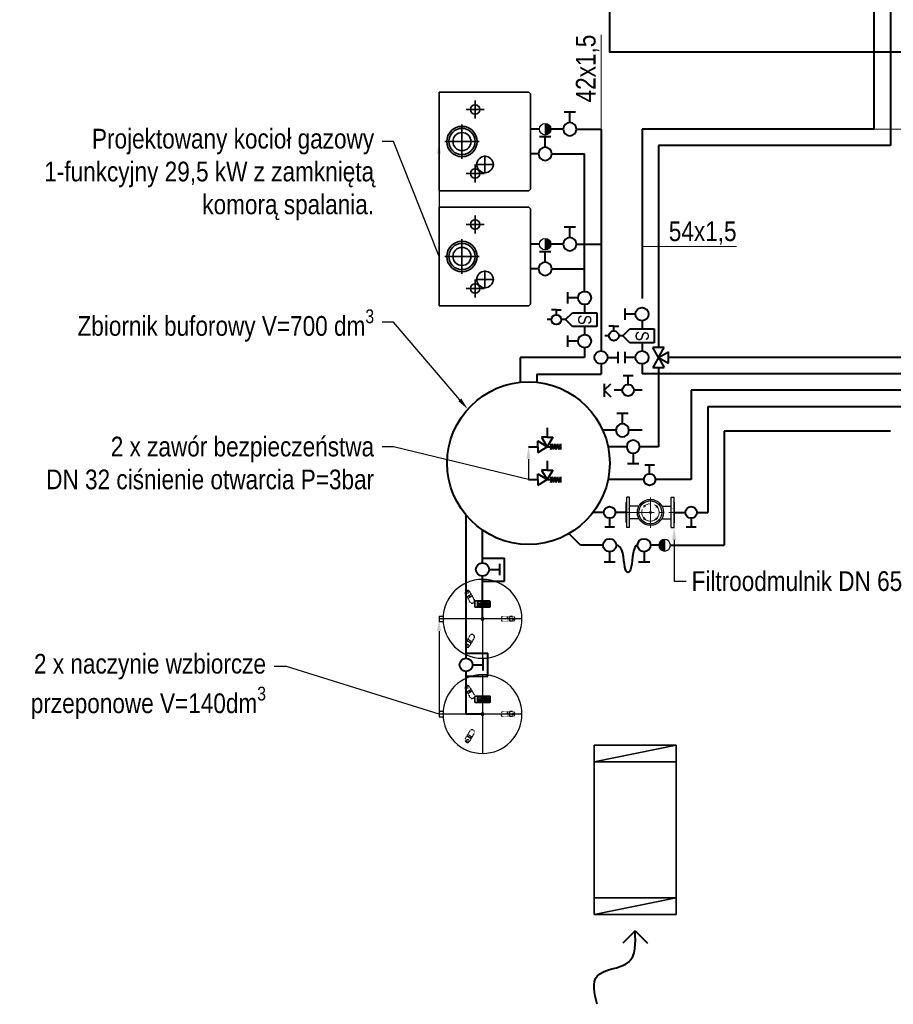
# Model space of a CAD drawing. Header units: centimetres. Extents: x 4745 to 39369, y 17389 to 19524.
# Tile 123 of 188: x 31866 to 32398, y 17602 to 18202. Entities that reach past the tile are written whole.
import ezdxf
from ezdxf import colors
from ezdxf.entities.mleader import LeaderData, LeaderLine
from ezdxf.enums import TextEntityAlignment as Align
from ezdxf.lldxf.tags import DXFTag
from ezdxf.math import Vec2, Vec3

# ---------------------------------------------------------------- set-up
doc = ezdxf.new("R2010")
doc.units = ezdxf.units.CM
for name, pattern in [('BORDER', [1.75, 0.5, -0.25, 0.5, -0.25, 0, -0.25]), ('CENTER', [0.55, 0.37, -0.06, 0.06, -0.06]), ('HIDDEN', [0.375, 0.25, -0.125])]:
    doc.linetypes.add(name, pattern=pattern)
for name, color, linetype, lineweight in [('2DH_OBJ_reflexgr', 252, 'Continuous', 25), ('CP_LOGO', 7, 'Continuous', 35), ('IS_Ciepła_woda', 1, 'DASHDOT', 40), ('IS_Gaz', 40, 'Continuous', 40), ('IS_gaz 2', 44, 'Continuous', 35), ('IS_nawiew', 5, 'Continuous', 40), ('IS_Opis', 250, 'Continuous', 9), ('IS_Powrót', 5, 'DASH', 40), ('IS_Zasilanie', 1, 'SOLID', 40), ('IS_Zimna_woda', 5, 'SOLID', 40), ('Opis', 150, 'Continuous', 9), ('Osie', 1, 'CENTER', 5)]:
    doc.layers.add(name, color=color, linetype=linetype, lineweight=lineweight)
for name, color, linetype in [('CP_AXIS', 143, 'DASHDOT'), ('cp_hidde', 203, 'HIDDEN'), ('DETAL', 250, 'Continuous'), ('IS_Armatura_Therm', 250, 'SOLID'), ('Osi', 1, 'BORDER')]:
    doc.layers.add(name, color=color, linetype=linetype)
doc.styles.add('CP_ATTR', font='arial.ttf')
doc.styles.add('styl1', font='ARIALN.TTF')
tags = doc.linetypes.add('DASH', pattern=[15, 10, -5]).pattern_tags.tags
tags[6:7] = [DXFTag(74, 4), DXFTag(75, 0), DXFTag(340, '0'), DXFTag(46, 0.0), DXFTag(50, 0.0), DXFTag(44, 0.0), DXFTag(45, 0.0)]
tags[4:5] = [DXFTag(74, 4), DXFTag(75, 0), DXFTag(340, '0'), DXFTag(46, 0.0), DXFTag(50, 0.0), DXFTag(44, 0.0), DXFTag(45, 0.0)]
tags = doc.linetypes.add('DASHDOT', pattern=[25.4, 12.7, -6.35, 0, -6.35]).pattern_tags.tags
tags[10:11] = [DXFTag(74, 4), DXFTag(75, 0), DXFTag(340, '0'), DXFTag(46, 1.0), DXFTag(50, 0.0), DXFTag(44, 0.0), DXFTag(45, 0.0)]
tags[8:9] = [DXFTag(74, 4), DXFTag(75, 0), DXFTag(340, '0'), DXFTag(46, 1.0), DXFTag(50, 0.0), DXFTag(44, 0.0), DXFTag(45, 0.0)]
tags[6:7] = [DXFTag(74, 4), DXFTag(75, 0), DXFTag(340, '0'), DXFTag(46, 1.0), DXFTag(50, 0.0), DXFTag(44, 0.0), DXFTag(45, 0.0)]
tags[4:5] = [DXFTag(74, 4), DXFTag(75, 0), DXFTag(340, '0'), DXFTag(46, 1.0), DXFTag(50, 0.0), DXFTag(44, 0.0), DXFTag(45, 0.0)]
tags = doc.linetypes.add('SOLID', pattern=[10, 10, 0]).pattern_tags.tags
tags[6:7] = [DXFTag(74, 4), DXFTag(75, 0), DXFTag(340, '0'), DXFTag(46, 0.0), DXFTag(50, 0.0), DXFTag(44, 0.0), DXFTag(45, 0.0)]
tags[4:5] = [DXFTag(74, 4), DXFTag(75, 0), DXFTag(340, '0'), DXFTag(46, 0.0), DXFTag(50, 0.0), DXFTag(44, 0.0), DXFTag(45, 0.0)]

# ---------------------------------------------------------------- blocks, each defined once
blk = doc.blocks.new('Zaworek')
at = {"layer": 'IS_Zimna_woda', "color": 18, "true_color": 0x000000}
for p, q in [((2, 0), (5.15, 0)), ((5.15, 1.72), (5.15, -1.72))]:
    blk.add_line(p, q, dxfattribs=at)
blk.add_circle((0, 0), 2, dxfattribs=at)
blk = doc.blocks.new('A$C7A6073B1')
at = {"layer": 'IS_Armatura_Therm'}
h = blk.add_hatch(color=256, dxfattribs=at)
h.dxf.hatch_style = 1
h.paths.add_polyline_path([(10, 5, 1), (0, 5)])
blk.add_line((0, 5), (10, 5), dxfattribs=at)
blk.add_circle((5, 5), 5, dxfattribs=at)
blk = doc.blocks.new('A$C4D3215DB')
at = {"layer": 'IS_nawiew'}
for q in [(0, 7.07), (14.14, 7.07)]:
    blk.add_line((7.07, 0), q, dxfattribs=at)
blk.add_spline([(29.2, 42.61), (29.2, 26.24), (10.96, 18.21), (7.07, 0)], degree=3, dxfattribs=at)
blk = doc.blocks.new('A$Cae6c5dd9')
at = {"layer": 'IS_gaz 2'}
for p, q in [((0, -547), (0, 0)), ((0, 0), (600, 0)), ((600, 0), (600, -547)), ((300, -35.3), (300, -244.7)), ((105, -275.3), (105, -164.7)), ((404.7, -140), (195.3, -140)), ((495, -275.3), (495, -164.7)), ((160.3, -220), (49.7, -220)), ((550.3, -220), (439.7, -220)), ((440, -335.3), (440, -224.7)), ((495.3, -280), (384.7, -280)), ((0, -547), (10, -557)), ((600, -547), (590, -557))]:
    blk.add_line(p, q, dxfattribs=at)
blk.add_lwpolyline([(590, -557), (10, -557)], dxfattribs=at)
for centre, radius in [((300, -140), 92.5), ((300, -140), 80), ((300, -140), 55), ((105, -220), 29), ((440, -280), 50), ((495, -220), 29)]:
    blk.add_circle(centre, radius, dxfattribs=at)
blk = doc.blocks.new('zaworbezp')
at = {"layer": 'IS_Zimna_woda', "color": 18, "true_color": 0x000000}
for p, q in [((9811.75, 1011.57), (9811.75, 1005.87)), ((9806.01, 1000.13), (9806.01, 1003.63)), ((9806.01, 1003.63), (9811.75, 1000.13)), ((9811.75, 1005.87), (9808.25, 1005.87)), ((9808.25, 1005.87), (9811.75, 1000.13)), ((9811.75, 1005.87), (9815.25, 1005.87)), ((9815.25, 1005.87), (9811.75, 1000.13)), ((9800.31, 1000.13), (9806.01, 1000.13)), ((9806.01, 1000.13), (9806.01, 996.63)), ((9806.01, 996.63), (9811.75, 1000.13)), ((9810.01, 997.98), (9813.48, 997.98)), ((9813.48, 997.98), (9810.01, 997.14)), ((9813.48, 996.3), (9810.01, 997.14)), ((9813.48, 996.3), (9810.01, 995.46)), ((9813.48, 994.62), (9810.01, 995.46)), ((9811.75, 1000.13), (9811.75, 997.98)), ((9813.48, 994.62), (9810.01, 993.78)), ((9813.48, 992.94), (9810.01, 993.78)), ((9813.48, 992.94), (9810.01, 992.1)), ((9810.01, 992.1), (9813.48, 992.1))]:
    blk.add_line(p, q, dxfattribs=at)
blk = doc.blocks.new('2drfxn_no_01')
at = {"layer": 'cp_hidde', "extrusion": (0, 0, -1)}
for p, q in [((-2.5, 15), (-58.8, 15)), ((-2.5, -15), (-58.8, -15)), ((-33.5, -15), (-33.4, -15)), ((-33.3, -15), (-33.4, -15))]:
    blk.add_line(p, q, dxfattribs=at)
at = {"layer": 'cp_hidde'}
blk.add_circle((0, 0), 6, dxfattribs=at)
for centre, radius, start, end in [((-57.6, 0), 15, 94.47439, 265.52561), ((127.9, 0), 150.4, 174.27519, 185.72481), ((127.9, 0), 148.4, 174.19776, 185.80224), ((-2.5, 0), 15, 270, 90)]:
    blk.add_arc(centre, radius, start, end, dxfattribs=at)
for major_axis, start_param, end_param in [((0, -148.4), 1.469528, 1.672065), ((0, -150.4), 1.570796, 1.670713), ((0, -150.4), 1.47088, 1.570796)]:
    blk.add_ellipse((-95.5, 0), major_axis=major_axis, ratio=0.421187, start_param=start_param, end_param=end_param, dxfattribs=at)
blk = doc.blocks.new('2drfx_logo01')
at = {"layer": 'CP_LOGO', "color": 83, "extrusion": (0, 1, 0)}
for p, q in [((41.3, 0), (-41.3, 0)), ((-46.3, -5), (-46.3, -34.5)), ((-41.3, -39.5), (41.3, -39.5)), ((46.3, -34.5), (46.3, -5))]:
    blk.add_line(p, q, dxfattribs=at)
at = {"layer": 'CP_LOGO', "extrusion": (0, 1, 0)}
for p, q in [((-43.2, -7.6), (-43.2, -31.7)), ((26.8, -4.8), (-40.4, -4.8)), ((-40.4, -34.5), (26.8, -34.5)), ((-36.7, -29.3), (-36.7, -18.9)), ((-36.7, -29.3), (-36.7, -29.3)), ((-33.4, -29.3), (-36.7, -29.3)), ((-33.4, -19.7), (-33.4, -29.3)), ((-33.4, -29.3), (-33.4, -29.3)), ((-32, -14.2), (-29.6, -14.2)), ((-29.6, -17.3), (-31.2, -17.3)), ((-29.6, -14.2), (-29.6, -17.3)), ((-29.6, -14.2), (-29.6, -14.2)), ((-28.5, -23.7), (-28.5, -19.9)), ((-25.2, -19.8), (-25.2, -20.6)), ((-25.2, -20.6), (-20.5, -20.6)), ((-25.2, -23), (-25.2, -23.7)), ((-17.2, -23), (-25.2, -23)), ((-23.4, -14.2), (-22.3, -14.2)), ((-22.6, -16.9), (-23.1, -16.9)), ((-17.9, -29.3), (-22.9, -29.3)), ((-22.4, -26.4), (-17.9, -26.4)), ((-20.5, -20.6), (-20.5, -19.8)), ((-17.9, -26.4), (-17.9, -29.3)), ((-17.2, -20), (-17.2, -23)), ((-16.5, -14.2), (-14.5, -14.2)), ((-16.5, -17.1), (-16.5, -14.2)), ((-14.5, -17.1), (-16.5, -17.1)), ((-14.5, -14.2), (-14.5, -12)), ((-14.5, -29.3), (-14.5, -17.1)), ((-11.2, -29.3), (-14.5, -29.3)), ((-11.2, -12.6), (-11.2, -14.2)), ((-11.2, -14.2), (-8.7, -14.2)), ((-8.7, -17.1), (-11.2, -17.1)), ((-11.2, -17.1), (-11.2, -29.3)), ((-10.7, -8.3), (-8.4, -8.3)), ((-8.4, -11.3), (-10, -11.3)), ((-8.7, -14.2), (-8.7, -17.1)), ((-8.4, -8.3), (-8.4, -11.3)), ((-6.7, -8.3), (-3.4, -8.3)), ((-6.7, -29.3), (-6.7, -8.3)), ((-3.4, -29.3), (-6.7, -29.3)), ((-3.4, -8.3), (-3.4, -29.3)), ((-3.4, -29.3), (-3.4, -29.3)), ((-1.2, -23.7), (-1.2, -19.9)), ((2.1, -19.8), (2.1, -20.6)), ((2.1, -20.6), (6.8, -20.6)), ((2.1, -23), (2.1, -23.7)), ((10.1, -23), (2.1, -23)), ((3.9, -14.2), (5, -14.2)), ((4.7, -16.9), (4.2, -16.9)), ((9.3, -29.3), (4.4, -29.3)), ((4.9, -26.4), (9.3, -26.4)), ((6.8, -20.6), (6.8, -19.8)), ((9.3, -26.4), (9.3, -29.3)), ((10.1, -20), (10.1, -23)), ((11.6, -14.2), (14.9, -14.2)), ((11.6, -17.2), (11.6, -14.2)), ((11.7, -29.3), (11.7, -26.5)), ((14.9, -29.3), (11.7, -29.3)), ((14.9, -14.2), (14.9, -17.4)), ((14.9, -26.4), (14.9, -29.3)), ((17, -20.1), (17.5, -20.1)), ((17.8, -23.4), (17, -23.4)), ((19.6, -14.2), (22.9, -14.2)), ((19.6, -17.4), (19.6, -14.2)), ((19.7, -29.3), (19.7, -26)), ((23, -29.3), (19.7, -29.3)), ((22.9, -14.2), (22.9, -17.2)), ((23, -26.5), (23, -29.3)), ((29.6, -31.7), (29.6, -7.6))]:
    blk.add_line(p, q, dxfattribs=at)
at = {"layer": 'CP_LOGO', "color": 83}
for centre, start, end in [((41.3, -5), 0, 90), ((-41.3, -5), 90, 180), ((-41.3, -34.5), 180, 270), ((41.3, -34.5), 270, 0)]:
    blk.add_arc(centre, 5, start, end, dxfattribs=at)
at = {"layer": 'CP_LOGO'}
for centre, radius, start, end in [((-40.4, -7.6), 2.8, 90, 180), ((-40.4, -31.7), 2.8, 180, 270), ((-30.6, -19.1), 6.04, 147.2606, 178.23773), ((-32.6, -18.2), 3.91, 106.11739, 143.37596), ((-31.9, -20.3), 6.08, 90.0504, 106.29617), ((-30.3, -19.5), 3.13, 158.99416, 176.3238), ((-28.6, -19.7), 4.79, 175.93238, 180.10771), ((-31.6, -19), 1.71, 127.29521, 158.50757), ((-31.4, -19.4), 2.11, 97.37455, 125.22266), ((-31.2, -20.8), 3.51, 90.08838, 98.11124), ((-20, -20), 8.47, 165.5184, 179.41357), ((-20.3, -23.5), 8.16, 181.01156, 192.20606), ((-23.6, -24.4), 4.78, 190.4306, 253.25485), ((-23.5, -19), 4.85, 88.45116, 165.89282), ((-20.1, -19.7), 5.06, 167.59365, 180.61208), ((-22.4, -23.8), 2.8, 178.22734, 223.44249), ((-22.2, -19.3), 2.94, 147.71352, 166.86593), ((-22.8, -21.8), 7.52, 253.48403, 269.53721), ((-23.2, -18.8), 1.87, 87.66712, 146.17213), ((-22.5, -23.4), 3, 230.01195, 271.63285), ((-22.5, -18.8), 1.87, 33.82787, 92.33288), ((-22.1, -18.9), 4.73, 12.94136, 92.71466), ((-23.4, -19.3), 2.94, 13.13407, 32.28648), ((-25.5, -19.7), 5.06, 359.38792, 12.40635), ((-25.4, -19.9), 8.25, 359.53662, 14.69447), ((-9.6, -12.3), 4.84, 144.36238, 176.33539), ((-11.2, -11.4), 3.03, 115.55693, 140.15133), ((-10.6, -12.9), 4.64, 90.48041, 114.11558), ((-9.4, -12.6), 1.84, 158.02718, 180.99792), ((-10.2, -12.3), 0.954, 105.83517, 156.9141), ((-10, -13), 1.77, 90.07291, 106.11261), ((7.3, -20), 8.47, 165.5184, 179.41357), ((7, -23.5), 8.16, 181.01156, 192.20606), ((3.7, -24.4), 4.78, 190.4306, 253.25485), ((3.8, -19), 4.85, 88.45116, 165.89282), ((7.2, -19.7), 5.06, 167.59365, 180.61208), ((4.9, -23.8), 2.8, 178.22734, 223.44249), ((5.1, -19.3), 2.94, 147.71352, 166.86593), ((4.5, -21.8), 7.52, 253.48403, 269.53721), ((4.1, -18.8), 1.87, 87.66712, 146.17213), ((4.8, -23.4), 3, 230.01195, 271.63285), ((4.8, -18.8), 1.87, 33.82787, 92.33288), ((5.2, -18.9), 4.73, 12.94136, 92.71466), ((3.8, -19.3), 2.94, 13.13407, 32.28648), ((1.8, -19.7), 5.06, 359.38792, 12.40635), ((1.8, -19.9), 8.25, 359.53662, 14.69447), ((18.8, -17.1), 7.23, 180.44422, 200.59836), ((19.1, -26.5), 7.42, 159.74131, 179.77956), ((16.4, -18.1), 4.61, 200.41383, 233.81358), ((16.7, -25.6), 4.92, 128.25682, 159.41174), ((19.7, -17.3), 4.84, 181.45927, 192.5475), ((19.3, -26.3), 4.37, 159.57859, 181.07883), ((17.4, -17.8), 2.5, 191.37369, 222.17322), ((17, -25.4), 1.92, 91.98047, 160.98789), ((16.9, -18.2), 1.9, 225.79589, 271.92531), ((17.6, -18.2), 1.9, 268.07469, 314.20411), ((17.7, -25.3), 1.82, 29.0147, 86.8568), ((17.1, -17.8), 2.5, 317.82678, 348.62631), ((16, -26.1), 3.7, 2.11523, 28.22654), ((14.8, -17.3), 4.84, 347.4525, 358.54073), ((18.1, -18.1), 4.61, 306.18642, 339.58617), ((17.8, -25.6), 4.92, 20.58826, 51.74318), ((11.3, -27.6), 11.7, 5.32515, 18.38846), ((15.7, -17.1), 7.23, 339.40164, 359.55578), ((26.8, -7.6), 2.8, 0, 90), ((26.8, -31.7), 2.8, 270, 0)]:
    blk.add_arc(centre, radius, start, end, dxfattribs=at)
blk = doc.blocks.new('2hpa_rfxng_80_grau_nhn771')
at = {"extrusion": (0, 0, -1)}
for p, q in [((26.5, 1.68), (23.94, 1.68)), ((26.5, 1.68), (26.5, 0)), ((26.5, 0), (26.5, -1.69)), ((26.5, -1.69), (23.94, -1.69))]:
    blk.add_line(p, q, dxfattribs=at)
for radius in [24, 0.814, 0.244]:
    blk.add_circle((0, 0), radius)
at = {"layer": 'CP_AXIS'}
for p, q in [((0, 24), (0, -24)), ((-24, 0), (26.5, 0))]:
    blk.add_line(p, q, dxfattribs=at)
at = {"layer": 'cp_hidde'}
blk.add_circle((0, 0), 0.489, dxfattribs=at)
at = {"xscale": -0.1, "yscale": 0.1, "zscale": 0.1}
for p, rotation in [((9.25, 16.02), 240), ((9.25, -16.02), 120)]:
    blk.add_blockref('2drfxn_no_01', p, dxfattribs=dict(at, rotation=rotation))
at = {"yscale": 0.1, "zscale": 0.1}
for name, p, xscale in [('2drfx_logo01', (0, 10.94), 0.1), ('2drfxn_no_01', (-18.5, 0), -0.1)]:
    blk.add_blockref(name, p, dxfattribs=dict(at, xscale=xscale))
at = {"linetype": 'ByBlock', "style": 'CP_ATTR', "flags": 9}
for tag in ['NAME', 'NUMBER', 'GROUP', 'ORDER-NO', 'PRODUCER', 'OTHER', 'TEXT_01', 'TEXT_02', 'TEXT_03', 'TEXT_04', 'TEXT_05', 'TEXT_06', 'TEXT_07', 'TEXT_08', 'TEXT_09', 'TEXT_10', 'TEXT_11', 'TEXT_12', 'TEXT_13', 'TEXT_14', 'TEXT_15', 'TEXT_16', 'TEXT_17', 'TEXT_18', 'TEXT_19', 'TEXT_20', 'TEXT_21', 'TEXT_22', 'TEXT_23', 'TEXT_24', 'TEXT_25', 'TEXT_26', 'TEXT_27', 'TEXT_28', 'TEXT_29', 'TEXT_30', 'TEXT_31', 'TEXT_32', 'TEXT_33', 'TEXT_34', 'TEXT_35', 'TEXT_36', 'TEXT_37', 'TEXT_38', 'TEXT_39', 'TEXT_40']:
    blk.add_attdef(tag, text='', height=0.00005, dxfattribs=at).set_placement((-0.01, 0), align=Align.MIDDLE_LEFT)
blk = doc.blocks.new('ZB naczynie')
at = {"layer": 'IS_Ciepła_woda', "color": 18, "true_color": 0x000000}
for p, q in [((32669.51, 72926.76), (32669.51, 72940.07)), ((32669.51, 72940.07), (32683.51, 72940.07)), ((32683.51, 72926.76), (32683.51, 72940.07))]:
    blk.add_line(p, q, dxfattribs=at)
at = {"layer": 'IS_Zimna_woda', "xscale": -2.000000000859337, "yscale": 2.000000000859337, "zscale": 2.000000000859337, "rotation": 270}
blk.add_blockref('Zaworek', (32676.51, 72926.76), dxfattribs=at)
blk = doc.blocks.new('Filtroodmulnik DN65')
at = {"layer": 'DETAL', "color": 7, "linetype": 'Continuous'}
for p, q in [((32977.35, 73252), (32977.65, 73252.24)), ((32977.35, 73239.8), (32977.35, 73252)), ((32977.65, 73236.65), (32977.65, 73255.15)), ((32979.35, 73255.15), (32977.65, 73255.15)), ((32979.35, 73236.65), (32979.35, 73255.15)), ((33004.85, 73236.65), (33004.85, 73255.15)), ((33004.85, 73236.65), (33004.85, 73255.15)), ((33004.85, 73255.15), (33006.55, 73255.15)), ((33006.55, 73236.65), (33006.55, 73255.15)), ((33006.85, 73252), (33006.55, 73252.24)), ((33006.85, 73239.8), (33006.85, 73252)), ((32985.12, 73249.7), (32979.35, 73249.7)), ((32999.08, 73249.7), (33004.85, 73249.7)), ((32977.35, 73239.8), (32977.65, 73239.55)), ((32985.12, 73242.09), (32979.35, 73242.09)), ((32999.08, 73242.09), (33004.85, 73242.09)), ((33006.85, 73239.8), (33006.55, 73239.55)), ((32979.35, 73236.65), (32977.65, 73236.65)), ((33004.85, 73236.65), (33006.55, 73236.65))]:
    blk.add_line(p, q, dxfattribs=at)
for radius in [7.95, 7]:
    blk.add_circle((32992.1, 73245.9), radius, dxfattribs=at)
at = {"layer": 'DETAL', "color": 7}
for radius in [0.524, 0.466]:
    blk.add_circle((32992.1, 73245.9), radius, dxfattribs=at)
at = {"layer": 'Osie', "color": 5, "linetype": 'CENTER', "ltscale": 50}
for p, q in [((32992.1, 73236.45), (32992.1, 73255.35)), ((32975.85, 73245.9), (33008.35, 73245.9))]:
    blk.add_line(p, q, dxfattribs=at)
at = {"layer": 'Osie', "color": 5, "ltscale": 10}
for p, q in [((32989.05, 73249.46), (32987.64, 73249.84)), ((32988.54, 73250.35), (32988.16, 73248.94)), ((32996.55, 73249.46), (32995.14, 73249.84)), ((32995.65, 73248.94), (32996.03, 73250.35)), ((32987.64, 73242.34), (32989.05, 73241.96)), ((32988.54, 73242.86), (32988.16, 73241.45)), ((32995.14, 73242.34), (32996.55, 73241.96)), ((32995.65, 73241.45), (32996.03, 73242.86))]:
    blk.add_line(p, q, dxfattribs=at)
at = {"layer": 'Osie', "color": 5, "linetype": 'CENTER', "ltscale": 50}
blk.add_circle((32992.1, 73245.9), 5.3, dxfattribs=at)
at = {"layer": 'Opis', "width": 0.8}
for p in [(32978.75, 73243.9), (33005.94, 73243.89)]:
    blk.add_text('DN65 PN16bar', height=0.5, rotation=90, dxfattribs=at).set_placement(p)
blk = doc.blocks.new('A$C4DD75A4F')
at = {"layer": 'IS_Zasilanie'}
for p, q in [((3.5, 6.06), (0, 0)), ((3.5, 6.06), (7, 0)), ((0, 0), (7, 0))]:
    blk.add_line(p, q, dxfattribs=at)
blk = doc.blocks.new('A$C064208D9')
at = {"layer": 'IS_Zasilanie'}
for p, rotation in [((0, 9.56), 270), ((12.12, 2.56), 90)]:
    blk.add_blockref('A$C4DD75A4F', p, dxfattribs=dict(at, rotation=rotation))
blk.add_blockref('A$C4DD75A4F', (2.56, 0), dxfattribs=at)
blk = doc.blocks.new('ZS')
at = {"layer": 'IS_Zimna_woda', "color": 18, "true_color": 0x000000}
for p, q in [((0, 0), (0, -10)), ((0, -24), (0, -34)), ((0, -46), (-8, -38)), ((-8, -46), (0, -46)), ((0, -46), (8, -38)), ((0, -46), (8, -46))]:
    blk.add_line(p, q, dxfattribs=at)
at = {"layer": 'IS_Zimna_woda', "xscale": 3.517579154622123, "yscale": 3.517579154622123, "zscale": 3.517579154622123, "rotation": 180}
blk.add_blockref('Zaworek', (0, -17), dxfattribs=at)
blk = doc.blocks.new('Separator')
at = {"layer": 'IS_Zimna_woda', "color": 18, "true_color": 0x000000}
for p, q in [((54943.13, 76694.45), (54957.96, 76694.45)), ((54943.13, 76686.06), (54943.13, 76694.45)), ((54957.96, 76694.45), (54962.15, 76690.26)), ((54962.15, 76690.26), (54957.96, 76686.06)), ((54962.15, 76690.26), (54964.75, 76690.26)), ((54967.71, 76687.29), (54967.71, 76684.32)), ((54970.68, 76690.26), (54973.27, 76690.26)), ((54957.96, 76686.06), (54943.13, 76686.06)), ((54967.71, 76684.32), (54964.75, 76684.32)), ((54967.71, 76684.32), (54970.68, 76684.32))]:
    blk.add_line(p, q, dxfattribs=at)
blk.add_circle((54967.71, 76690.26), 2.97, dxfattribs=at)
at = {"layer": 'IS_Zimna_woda', "color": 18, "true_color": 0x000000, "insert": (54950.52, 76690.35), "char_height": 8, "attachment_point": 5, "rotation": 90, "style": 'styl1'}
blk.add_mtext_dynamic_manual_height_columns('\\pxqc;S', width=8.2982, gutter_width=12.5, heights=[14.83], dxfattribs=at)

msp = doc.modelspace()

# ---------------------------------------------------------------- linework, layer by layer
at = {"layer": 'IS_Gaz', "color": 18, "true_color": 0x000000}
msp.add_lwpolyline([(32225.43, 18279.84), (32446.43, 18279.84), (32446.43, 18181.84), (32225.43, 18181.84)], close=True, dxfattribs=at)
at = {"layer": 'IS_gaz 2', "linetype": 'SOLID'}
for p, q in [((32215.93, 17759.84), (32215.93, 17656.83)), ((32215.93, 17749.84), (32265.93, 17759.84)), ((32265.93, 17656.83), (32265.93, 17759.84)), ((32215.93, 17656.83), (32265.93, 17666.83))]:
    msp.add_line(p, q, dxfattribs=at)
at = {"layer": 'IS_gaz 2'}
for p, q in [((32265.93, 17759.84), (32215.93, 17759.84)), ((32215.93, 17749.84), (32265.93, 17749.84)), ((32265.93, 17666.83), (32215.93, 17666.84)), ((32215.93, 17656.83), (32265.93, 17656.83))]:
    msp.add_line(p, q, dxfattribs=at)
at = {"layer": 'IS_Opis'}
for p, q in [((32220.13, 18192.55), (32220.13, 18134.98)), ((32504, 18134.98), (32386.43, 18134.98)), ((32302.7, 18063.53), (32245.13, 18063.53))]:
    msp.add_line(p, q, dxfattribs=at)
at = {"layer": 'IS_Powrót'}
for p, q in [((32386.43, 18598.44), (32386.43, 18134.98)), ((32386.43, 18134.98), (32245.13, 18134.98)), ((32245.13, 18134.98), (32245.13, 18031.84)), ((32182.13, 18119.98), (32177.13, 18119.98)), ((32190.13, 18119.98), (32210.13, 18119.98)), ((32210.13, 18036.22), (32210.13, 18119.98)), ((32182.13, 18049.98), (32177.13, 18049.98)), ((32190.13, 18049.98), (32210.13, 18049.98)), ((32210.13, 18028.22), (32210.13, 18023.22)), ((32245.13, 18018.37), (32245.13, 18013.37)), ((32210.13, 18014.83), (32210.13, 18009.87)), ((32210.13, 18001.87), (32210.13, 17995.87)), ((32245.13, 18004.98), (32245.13, 18000.01)), ((32210.13, 17995.87), (32170.93, 17995.87)), ((32170.93, 17995.87), (32170.93, 17980.87)), ((32245.13, 17992.01), (32245.13, 17986.01)), ((32765.43, 17986.01), (32245.13, 17986.01)), ((32788.02, 17966.01), (32285.13, 17966.01)), ((32285.13, 17966.01), (32285.13, 17901.62)), ((32229.17, 17951.62), (32221.21, 17951.62)), ((32245.13, 17951.62), (32237.17, 17951.62)), ((32137.93, 17812.84), (32137.93, 17899.9)), ((32221.87, 17901.63), (32215.31, 17901.62)), ((32235.47, 17901.63), (32228.91, 17901.63)), ((32264.97, 17901.62), (32271.53, 17901.62)), ((32278.57, 17901.62), (32285.13, 17901.62)), ((32147.93, 17870.84), (32147.93, 17890.8)), ((32207.66, 17881.63), (32200.59, 17888.7)), ((32221.39, 17881.63), (32207.66, 17881.63)), ((32147.93, 17836.84), (32147.93, 17862.84)), ((32137.93, 17778.84), (32137.93, 17804.84)), ((32147.93, 17778.84), (32137.93, 17778.84))]:
    msp.add_line(p, q, dxfattribs=at)
at = {"layer": 'IS_Zasilanie'}
for p, q in [((32396.43, 18608.44), (32396.43, 18124.98)), ((32182.62, 18134.98), (32177.13, 18134.98)), ((32197.13, 18134.98), (32189.65, 18134.98)), ((32205.13, 18134.98), (32220.13, 18134.98)), ((32220.13, 18134.98), (32220.13, 18000.01)), ((32396.43, 18124.98), (32255.13, 18124.98)), ((32255.13, 18124.98), (32255.13, 18002.08)), ((32182.62, 18064.98), (32177.13, 18064.98)), ((32197.13, 18064.98), (32189.65, 18064.98)), ((32205.13, 18064.98), (32220.13, 18064.98)), ((32755.43, 17996.01), (32261.2, 17996.01)), ((32220.13, 17992.01), (32220.13, 17985.87)), ((32255.13, 17989.95), (32255.13, 17941.62)), ((32180.93, 17985.87), (32220.13, 17985.87)), ((32180.93, 17985.87), (32180.93, 17980.87)), ((32798.02, 17976.01), (32275.13, 17976.01)), ((32275.13, 17976.01), (32275.13, 17921.62)), ((32235.77, 17941.62), (32224.41, 17941.62)), ((32255.13, 17941.62), (32243.77, 17941.62)), ((32246.25, 17921.62), (32224.41, 17921.62)), ((32275.13, 17921.62), (32253.29, 17921.62))]:
    msp.add_line(p, q, dxfattribs=at)
msp.add_circle((32175.93, 17931.62), 49.5, dxfattribs=at)
at = {"layer": 'IS_Zimna_woda'}
for p, q in [((32396.43, 17951.01), (32295.13, 17951.01)), ((32229.65, 17881.63), (32229.39, 17881.63)), ((32242.35, 17881.63), (32242.19, 17881.63)), ((32255.35, 17881.63), (32250.35, 17881.63))]:
    msp.add_line(p, q, dxfattribs=at)
msp.add_open_spline([(32242.35, 17881.63), (32239.57, 17881.8), (32239.39, 17863.94), (32233.7, 17863.85), (32233.88, 17881.81), (32229.39, 17881.63)], degree=3, dxfattribs=at)

# ---------------------------------------------------------------- block references
at = {"layer": 'IS_Armatura_Therm', "yscale": 0.7035158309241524, "zscale": 0.7035158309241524}
for p, xscale, rotation in [((32182.62, 18138.49), 0.7035158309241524, 269.9999999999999), ((32182.62, 18068.49), 0.7035158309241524, 269.9999999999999), ((32262.39, 17885.15), -0.7035158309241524, 90)]:
    msp.add_blockref('A$C7A6073B1', p, dxfattribs=dict(at, xscale=xscale, rotation=rotation))
at = {"layer": 'IS_Ciepła_woda', "xscale": -1, "rotation": 270}
for p in [(-40778.83, -14809.67), (-40788.83, -14867.67)]:
    msp.add_blockref('ZB naczynie', p, dxfattribs=at)
at = {"layer": 'IS_gaz 2', "color": 18, "true_color": 0x000000, "yscale": 1.999999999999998, "zscale": 1.999999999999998}
for p, xscale, rotation in [((32201.13, 18134.98), -1.999999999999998, 270), ((32186.13, 18119.98), -1.999999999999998, 270), ((32201.13, 18064.98), -1.999999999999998, 270), ((32186.13, 18049.98), -1.999999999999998, 270), ((32210.13, 18032.22), 1.999999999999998, 180), ((32245.13, 18022.37), 1.999999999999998, 180), ((32210.13, 18005.87), 1.999999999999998, 180), ((32245.13, 17996.01), 1.999999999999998, 180), ((32233.17, 17951.62), -1.999999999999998, 270), ((32239.77, 17941.62), -1.999999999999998, 90)]:
    msp.add_blockref('Zaworek', p, dxfattribs=dict(at, xscale=xscale, rotation=rotation))
at = {"layer": 'IS_gaz 2', "color": 18, "true_color": 0x000000, "xscale": 1.999999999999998, "yscale": 1.999999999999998, "zscale": 1.999999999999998}
msp.add_blockref('Zaworek', (32220.13, 17996.01), dxfattribs=at)
at = {"layer": 'IS_nawiew', "xscale": 1.05, "yscale": 1.05, "zscale": 1.05, "rotation": 180}
msp.add_blockref('A$C4D3215DB', (32248.36, 17646.83), dxfattribs=at)
at = {"layer": 'IS_Opis', "xscale": 0.5000000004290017, "yscale": 0.5000000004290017, "zscale": 0.5000000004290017, "rotation": 270}
msp.add_blockref('ZS', (32245.13, 17976.01), dxfattribs=at)
at = {"layer": 'IS_Powrót'}
for name, p, rotation in [('Separator', (87160.67, 94709.29), 180), ('Separator', (87195.67, 94699.43), 180), ('A$C064208D9', (32261.2, 17989.95), 89.99999999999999)]:
    msp.add_blockref(name, p, dxfattribs=dict(at, rotation=rotation))
at = {"layer": 'IS_Powrót', "xscale": -1, "rotation": 90}
for p in [(33187.5, 27753.37), (33187.5, 27733.37)]:
    msp.add_blockref('zaworbezp', p, dxfattribs=at)
at = {"layer": 'IS_Zasilanie'}
msp.add_blockref('Filtroodmulnik DN65', (-741.88, -55344.27), dxfattribs=at)
at = {"layer": 'IS_Zimna_woda', "color": 18, "true_color": 0x000000, "xscale": 1.758789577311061, "yscale": 1.758789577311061, "zscale": 1.758789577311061}
for p, rotation in [((32249.77, 17921.62), 89.99999999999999), ((32225.39, 17901.63), 270.0212114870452)]:
    msp.add_blockref('Zaworek', p, dxfattribs=dict(at, rotation=rotation))
at = {"layer": 'IS_Zimna_woda', "xscale": 2.000000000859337, "yscale": 2.000000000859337, "zscale": 2.000000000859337, "rotation": 270}
for p in [(32225.39, 17881.63), (32246.35, 17881.63)]:
    msp.add_blockref('Zaworek', p, dxfattribs=at)

# ---------------------------------------------------------------- texts
at = {"layer": 'IS_Opis', "insert": (32204.81, 18192.55), "char_height": 12, "attachment_point": 3, "rotation": 90, "style": 'styl1'}
msp.add_mtext_dynamic_manual_height_columns('\\pxqr;42x1,5', width=57.5693, gutter_width=12.5, heights=[0], dxfattribs=at)
at = {"layer": 'IS_Opis', "insert": (32302.7, 18078.85), "char_height": 12, "attachment_point": 3, "style": 'styl1'}
msp.add_mtext_dynamic_manual_height_columns('\\pxqr;54x1,5', width=57.5693, gutter_width=12.5, heights=[0], dxfattribs=at)

# ---------------------------------------------------------------- leaders
at = {"layer": 'IS_Opis'}
ml = msp.add_multileader_mtext('Standard', dxfattribs=at)
ml.set_content('Projektowany kocioł gazowy 1-funkcyjny 29,5 kW z zamkniętą komorą spalania.', color=256, style='styl1')
ml.set_leader_properties()
ml.build(insert=Vec2(0, 0))
ml.multileader.update_dxf_attribs({"dogleg_length": 5, "arrow_head_size": 7.5})
ctx = ml.context
ctx.base_point, ctx.char_height, ctx.arrow_head_size, ctx.landing_gap_size, ctx.plane_origin = Vec3(31876.36, 18127.48), 12, 7.5, 5, Vec3(32190.7, 17975.68)
ctx.text_align_type = 2
notes = []
notes.append((ctx, [(1, (1, 1, 0), (32093.67, 18127.48), (-1, 0), 6.77, [(1, [(32121.43, 18127.48), (32121.43, 18057.48)], 0, [])])]))
ctx.mtext.insert, ctx.mtext.width, ctx.mtext.defined_height, ctx.mtext.alignment, ctx.mtext.flow_direction = Vec3(32081.9, 18135.22), 203.3558, 76.92, 3, 5
ctx.mtext.has_bg_fill, ctx.mtext.bg_color, ctx.mtext.bg_scale_factor, ctx.mtext.bg_transparency, ctx.mtext.use_window_bg_color = 1, -1073741824, 1, 0, 1
ml = msp.add_multileader_mtext('Standard', dxfattribs=at)
ml.set_content('\\A1;{\\C256;\\c0;2 x naczynie wzbiorcze przeponowe V=140dm\\H0.7x;\\S3^ ;}', color=256, style='styl1')
ml.set_leader_properties()
ml.build(insert=Vec2(0, 0))
ml.multileader.update_dxf_attribs({"dogleg_length": 5, "arrow_head_size": 7.5})
ctx = ml.context
ctx.base_point, ctx.char_height, ctx.arrow_head_size, ctx.landing_gap_size, ctx.plane_origin = Vec3(31869.47, 17807.84), 12, 7.5, 5, Vec3(32104.74, 17726.37)
ctx.text_align_type = 2
notes.append((ctx, [(0, (1, 1, 0), (32028.43, 17807.84), (-1, 0), 7.41, [(1, [(32121.43, 17836.84), (32121.43, 17778.84)], 0, [])])]))
ctx.mtext.insert, ctx.mtext.width, ctx.mtext.defined_height, ctx.mtext.alignment, ctx.mtext.flow_direction = Vec3(32016.03, 17815.5), 150.0552, 76.92, 3, 5
ctx.mtext.has_bg_fill, ctx.mtext.bg_color, ctx.mtext.bg_scale_factor, ctx.mtext.bg_transparency, ctx.mtext.use_window_bg_color = 1, -1073741824, 1, 0, 1
for ctx, leaders in notes:
    for number, flags, end, landing, length, lines in leaders:
        leader = LeaderData()
        leader.index, (leader.has_last_leader_line, leader.has_dogleg_vector, leader.attachment_direction) = number, flags
        leader.last_leader_point, leader.dogleg_vector, leader.dogleg_length = Vec3(end), Vec3(landing), length
        for number, points, colour, breaks in lines:
            line = LeaderLine()
            line.index, line.vertices, line.color, line.breaks = number, Vec3.list(points), colors.encode_raw_color(colour), breaks
            leader.lines.append(line)
        ctx.leaders.append(leader)

# ---------------------------------------------------------------- next in the draw order: block references
at = {"layer": '2DH_OBJ_reflexgr', "xscale": -1}
for p in [(32147.93, 17836.84), (32147.93, 17778.84)]:
    msp.add_blockref('2hpa_rfxng_80_grau_nhn771', p, dxfattribs=at)
at = {"layer": 'Osi', "xscale": -0.1, "yscale": 0.1, "zscale": 0.1, "rotation": 90}
for p in [(32121.43, 18157.48), (32121.43, 18087.48)]:
    msp.add_blockref('A$Cae6c5dd9', p, dxfattribs=at)

# ---------------------------------------------------------------- next in the draw order: leaders
at = {"layer": 'IS_Opis'}
ml = msp.add_multileader_mtext('Standard', dxfattribs=at)
ml.set_content('\\A1;{\\C256;\\c0;2 x zawór bezpieczeństwa \\PDN 32 ciśnienie otwarcia P=3bar}', color=256, style='styl1')
ml.set_leader_properties()
ml.build(insert=Vec2(0, 0))
ml.multileader.update_dxf_attribs({"dogleg_length": 5, "arrow_head_size": 7.5})
ctx = ml.context
ctx.base_point, ctx.char_height, ctx.arrow_head_size, ctx.landing_gap_size, ctx.plane_origin = Vec3(31877.93, 17941.62), 12, 7.5, 5, Vec3(32174.17, 17800.02)
ctx.text_align_type = 2
notes = []
notes.append((ctx, [(0, (1, 1, 0), (32093.67, 17941.62), (-1, 0), 6.77, [(1, [(32175.93, 17941.62), (32175.93, 17921.62)], 0, [])])]))
ctx.mtext.insert, ctx.mtext.width, ctx.mtext.defined_height, ctx.mtext.alignment, ctx.mtext.flow_direction = Vec3(32081.9, 17947.73), 203.4393, 76.92, 3, 5
ctx.mtext.has_bg_fill, ctx.mtext.bg_color, ctx.mtext.bg_scale_factor, ctx.mtext.bg_transparency, ctx.mtext.use_window_bg_color = 1, -1073741824, 1, 0, 1
ml = msp.add_multileader_mtext('Standard', dxfattribs=at)
ml.set_content('\\A1;{\\C256;\\c0;Filtroodmulnik DN 65}', color=256, style='styl1')
ml.set_leader_properties()
ml.build(insert=Vec2(0, 0))
ml.multileader.update_dxf_attribs({"dogleg_length": 5, "arrow_head_size": 7.5})
ctx = ml.context
ctx.base_point, ctx.char_height, ctx.arrow_head_size, ctx.landing_gap_size, ctx.plane_origin = Vec3(32272.01, 17859.69), 12, 7.5, 5, Vec3(32283.47, 17985.97)
ctx.text_align_type = 2
notes.append((ctx, [(1, (1, 1, 0), (32264.67, 17859.69), (1, 0), 7.34, [(0, [(32264.67, 17892.37)], 0, [])])]))
ctx.mtext.insert, ctx.mtext.width, ctx.mtext.defined_height, ctx.mtext.alignment, ctx.mtext.flow_direction = Vec3(32403.63, 17865.79), 129.6986, 15.43, 3, 5
ctx.mtext.has_bg_fill, ctx.mtext.bg_color, ctx.mtext.bg_scale_factor, ctx.mtext.bg_transparency, ctx.mtext.use_window_bg_color = 1, -1073741824, 1, 0, 1
for ctx, leaders in notes:
    for number, flags, end, landing, length, lines in leaders:
        leader = LeaderData()
        leader.index, (leader.has_last_leader_line, leader.has_dogleg_vector, leader.attachment_direction) = number, flags
        leader.last_leader_point, leader.dogleg_vector, leader.dogleg_length = Vec3(end), Vec3(landing), length
        for number, points, colour, breaks in lines:
            line = LeaderLine()
            line.index, line.vertices, line.color, line.breaks = number, Vec3.list(points), colors.encode_raw_color(colour), breaks
            leader.lines.append(line)
        ctx.leaders.append(leader)

# ---------------------------------------------------------------- next in the draw order: linework, layer by layer
at = {"layer": 'IS_Zimna_woda'}
for p in [(32295.13, 17951.01), (32262.39, 17881.63)]:
    msp.add_line(p, (32295.13, 17881.63), dxfattribs=at)

# ---------------------------------------------------------------- next in the draw order: block references
at = {"layer": 'IS_Zimna_woda', "color": 18, "true_color": 0x000000, "xscale": 1.758789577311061, "yscale": 1.758789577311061, "zscale": 1.758789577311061, "rotation": 270}
msp.add_blockref('Zaworek', (32275.05, 17901.62), dxfattribs=at)

# ---------------------------------------------------------------- next in the draw order: leaders
at = {"layer": 'IS_Opis'}
ml = msp.add_multileader_mtext('Standard', dxfattribs=at)
ml.set_content('\\A1;{\\C256;\\c0;Zbiornik buforowy V=700 dm\\H0.7x;\\S3^ ;}', color=256, style='styl1')
ml.set_leader_properties()
ml.build(insert=Vec2(0, 0))
ml.multileader.update_dxf_attribs({"dogleg_length": 5, "arrow_head_size": 7.5})
ctx = ml.context
ctx.base_point, ctx.char_height, ctx.arrow_head_size, ctx.landing_gap_size, ctx.plane_origin = Vec3(31897.31, 18017.5), 12, 7.5, 5, Vec3(31965.87, 17905.29)
ctx.text_align_type = 2
notes = []
notes.append((ctx, [(0, (1, 1, 0), (32093.67, 18017.5), (-1, 0), 6.77, [(0, [(32138.94, 17964.52)], 0, [])])]))
ctx.mtext.insert, ctx.mtext.width, ctx.mtext.defined_height, ctx.mtext.alignment, ctx.mtext.flow_direction = Vec3(32081.9, 18025.27), 198.5051, 76.92, 3, 5
ctx.mtext.has_bg_fill, ctx.mtext.bg_color, ctx.mtext.bg_scale_factor, ctx.mtext.bg_transparency, ctx.mtext.use_window_bg_color = 1, -1073741824, 1, 0, 1
for ctx, leaders in notes:
    for number, flags, end, landing, length, lines in leaders:
        leader = LeaderData()
        leader.index, (leader.has_last_leader_line, leader.has_dogleg_vector, leader.attachment_direction) = number, flags
        leader.last_leader_point, leader.dogleg_vector, leader.dogleg_length = Vec3(end), Vec3(landing), length
        for number, points, colour, breaks in lines:
            line = LeaderLine()
            line.index, line.vertices, line.color, line.breaks = number, Vec3.list(points), colors.encode_raw_color(colour), breaks
            leader.lines.append(line)
        ctx.leaders.append(leader)

doc.saveas('drawing.dxf')
